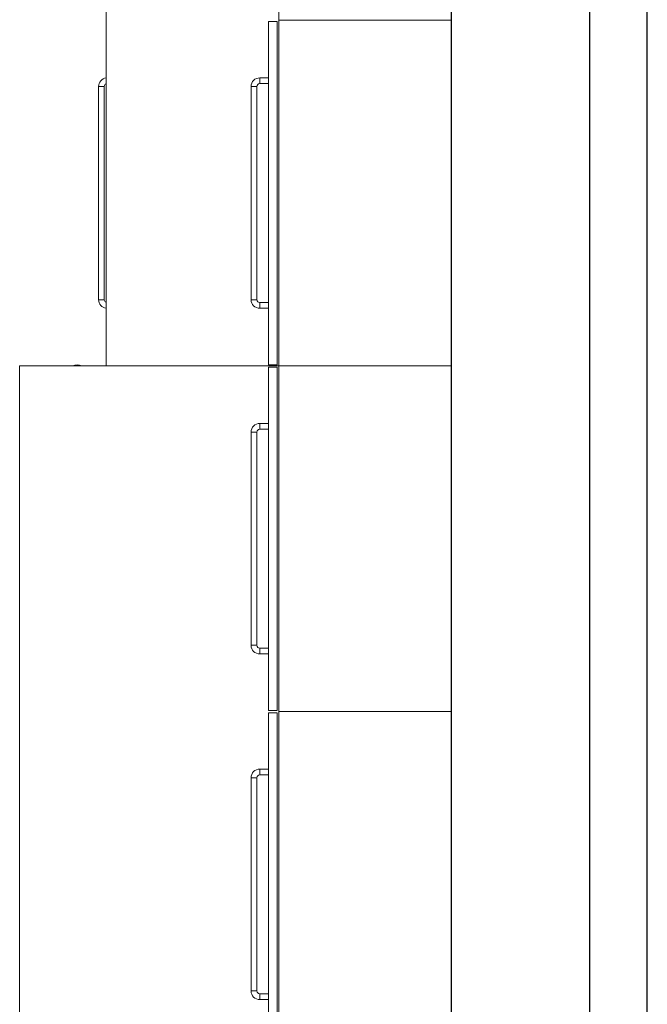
# Model space of a CAD drawing. Header units: millimetres. Extents: x 31175 to 52214, y -18116 to -5516.
# Tile 62 of 155: x 32665 to 32774, y -7565 to -7394. Entities that reach past the tile are written whole.
import ezdxf

# ---------------------------------------------------------------- set-up
doc = ezdxf.new("R2010")
doc.units = ezdxf.units.MM
doc.layers.add('A_SCIANA_ISTN', color=253, linetype='Continuous', lineweight=25)
doc.layers.add('a_wyposażenie koncepcja', color=8, linetype='Continuous', lineweight=15)
doc.linetypes.add('BATTING', pattern='A,0.00254,-2.54,[134,ltypeshp.shx,S=2.54,R=0,X=-2.54,Y=0],-5.08,[134,ltypeshp.shx,S=2.54,R=180,X=2.54,Y=0],-2.54', length=10.16254)

msp = doc.modelspace()

# ---------------------------------------------------------------- linework, layer by layer
at = {"layer": 'A_SCIANA_ISTN'}
for p, q in [((32740.01, -7582.23), (32740.01, -7006.73)), ((32764.01, -7606.23), (32764.01, -7006.73))]:
    msp.add_line(p, q, dxfattribs=at)
at = {"layer": 'A_SCIANA_ISTN', "linetype": 'BATTING', "ltscale": 0.7}
msp.add_line((32774.01, -7616.23), (32774.01, -7006.73), dxfattribs=at)
at = {"layer": 'a_wyposażenie koncepcja'}
for p, q in [((32680.01, -7453.73), (32680.01, -7333.73)), ((32710.01, -7393.73), (32710.01, -7333.73)), ((32708.21, -7393.93), (32709.71, -7393.93)), ((32708.21, -7453.53), (32708.21, -7393.93)), ((32709.71, -7393.93), (32709.71, -7453.53)), ((32710.01, -7393.73), (32740.01, -7393.73)), ((32710.01, -7393.73), (32740.01, -7393.73)), ((32710.01, -7453.73), (32710.01, -7393.73)), ((32706.71, -7403.72), (32706.71, -7404.72)), ((32706.71, -7404.72), (32706.71, -7403.72)), ((32708.21, -7403.72), (32706.71, -7403.72)), ((32678.71, -7405.22), (32679.71, -7405.22)), ((32678.71, -7405.22), (32679.71, -7405.22)), ((32678.71, -7405.22), (32678.71, -7442.23)), ((32679.71, -7405.22), (32679.71, -7442.23)), ((32706.21, -7405.22), (32705.21, -7405.22)), ((32705.21, -7405.22), (32706.21, -7405.22)), ((32705.21, -7442.23), (32705.21, -7405.22)), ((32706.21, -7442.23), (32706.21, -7405.22)), ((32708.21, -7404.72), (32706.71, -7404.72)), ((32678.71, -7442.23), (32679.71, -7442.23)), ((32679.71, -7442.23), (32678.71, -7442.23)), ((32706.21, -7442.23), (32705.21, -7442.23)), ((32706.21, -7442.23), (32705.21, -7442.23)), ((32706.71, -7443.73), (32706.71, -7442.73)), ((32706.71, -7442.73), (32706.71, -7443.73)), ((32706.71, -7442.73), (32708.21, -7442.73)), ((32706.71, -7443.73), (32708.21, -7443.73)), ((32665.01, -7453.73), (32665.01, -7573.73)), ((32680.01, -7453.73), (32665.01, -7453.73)), ((32667.51, -7453.73), (32667.51, -7453.73)), ((32667.51, -7453.73), (32680.01, -7453.73)), ((32710.01, -7453.73), (32680.01, -7453.73)), ((32708.21, -7453.53), (32709.71, -7453.53)), ((32710.01, -7513.73), (32710.01, -7453.73)), ((32710.01, -7453.73), (32740.01, -7453.73)), ((32710.01, -7453.73), (32740.01, -7453.73)), ((32708.21, -7513.53), (32708.21, -7453.93)), ((32708.21, -7453.93), (32709.71, -7453.93)), ((32709.71, -7453.93), (32709.71, -7513.53)), ((32706.71, -7463.72), (32706.71, -7464.72)), ((32706.71, -7464.72), (32706.71, -7463.72)), ((32708.21, -7463.72), (32706.71, -7463.72)), ((32706.21, -7465.22), (32705.21, -7465.22)), ((32705.21, -7465.22), (32706.21, -7465.22)), ((32705.21, -7502.23), (32705.21, -7465.22)), ((32706.21, -7502.23), (32706.21, -7465.22)), ((32708.21, -7464.72), (32706.71, -7464.72)), ((32706.21, -7502.23), (32705.21, -7502.23)), ((32706.21, -7502.23), (32705.21, -7502.23)), ((32706.71, -7503.73), (32706.71, -7502.73)), ((32706.71, -7502.73), (32706.71, -7503.73)), ((32706.71, -7502.73), (32708.21, -7502.73)), ((32706.71, -7503.73), (32708.21, -7503.73)), ((32708.21, -7513.53), (32709.71, -7513.53)), ((32708.21, -7573.53), (32708.21, -7513.93)), ((32708.21, -7513.93), (32709.71, -7513.93)), ((32709.71, -7513.93), (32709.71, -7573.53)), ((32710.01, -7573.73), (32710.01, -7513.73)), ((32710.01, -7513.73), (32740.01, -7513.73)), ((32710.01, -7513.73), (32740.01, -7513.73)), ((32706.71, -7523.72), (32706.71, -7524.72)), ((32706.71, -7524.72), (32706.71, -7523.72)), ((32708.21, -7523.72), (32706.71, -7523.72)), ((32706.21, -7525.22), (32705.21, -7525.22)), ((32705.21, -7525.22), (32706.21, -7525.22)), ((32705.21, -7562.23), (32705.21, -7525.22)), ((32706.21, -7562.23), (32706.21, -7525.22)), ((32708.21, -7524.72), (32706.71, -7524.72)), ((32706.21, -7562.23), (32705.21, -7562.23)), ((32706.21, -7562.23), (32705.21, -7562.23)), ((32706.71, -7563.73), (32706.71, -7562.73)), ((32706.71, -7562.73), (32706.71, -7563.73)), ((32706.71, -7562.73), (32708.21, -7562.73)), ((32706.71, -7563.73), (32708.21, -7563.73))]:
    msp.add_line(p, q, dxfattribs=at)
at = {"layer": 'a_wyposażenie koncepcja', "extrusion": (0, 0, -1)}
for centre, radius, start, end in [((-32680.21, -7405.22), 1.5, 0, 82.3363), ((-32706.71, -7405.22), 1.5, 0, 90), ((-32680.21, -7442.23), 1.5, 277.6637, 0), ((-32706.71, -7442.23), 1.5, 270, 0), ((-32675.01, -7455.33), 1.8, 62.7181, 117.2819), ((-32706.71, -7465.22), 1.5, 0, 90), ((-32706.71, -7502.23), 1.5, 270, 0), ((-32706.71, -7525.22), 1.5, 0, 90), ((-32706.71, -7562.23), 1.5, 270, 0)]:
    msp.add_arc(centre, radius, start, end, dxfattribs=at)
at = {"layer": 'a_wyposażenie koncepcja'}
for centre, start, end in [((32680.21, -7405.22), 113.5829, 180), ((32706.71, -7405.22), 90, 180), ((32680.21, -7442.23), 180, 246.4171), ((32706.71, -7442.23), 180, 270), ((32706.71, -7465.22), 90, 180), ((32706.71, -7502.23), 180, 270), ((32706.71, -7525.22), 90, 180), ((32706.71, -7562.23), 180, 270)]:
    msp.add_arc(centre, 0.5, start, end, dxfattribs=at)

doc.saveas('drawing.dxf')
